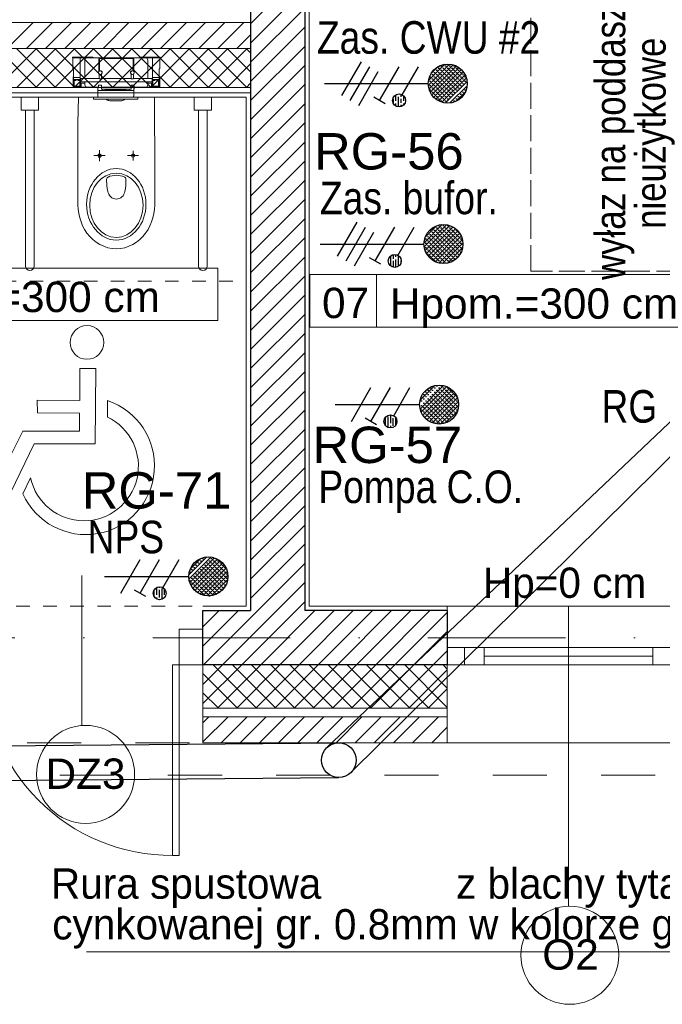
# Model space of a CAD drawing. Header units: metres. Extents: x 10441 to 19716, y -6570 to 1447.
# Tile 27 of 57: x 15900 to 16196, y -4410 to -3956. Entities that reach past the tile are written whole.
import ezdxf
from ezdxf.enums import TextEntityAlignment as Align

# ---------------------------------------------------------------- set-up
doc = ezdxf.new("R2010")
doc.units = ezdxf.units.M
doc.header["$MEASUREMENT"] = 0
for name, pattern in [('8', [0.5, 0.25, -0.25]), ('ACAD_ISO02W100', [15, 12, -3]), ('CONTINOUS', [0]), ('DASHDOT', [25.4, 12.7, -6.35, 0, -6.35])]:
    doc.linetypes.add(name, pattern=pattern)
for name, color, linetype, lineweight in [('#elektryczne', 8, 'Continuous', 20), ('A_DRZWI', 8, 'Continuous', 5), ('A_HACZE', 8, 'Continuous', 5), ('A_OPISY', 8, 'Continuous', 18), ('A_OSIE', 8, 'Continuous', 13), ('A_OZACZENIE DRZWI', 8, 'Continuous', 13), ('A_OZNACZENIA OKIEN', 8, 'Continuous', 13), ('A_PROJEKTOWANE ŚCIANY MUROWANE NOŚNE', 8, 'Continuous', 30), ('A_SCIANY DZIALOWE', 8, 'Continuous', 15), ('A_SCIANY DZIALOWE GK', 8, 'Continuous', 5), ('A_STAL CIENKIE', 8, 'Continuous', 0), ('A_STOLARKA', 8, 'Continuous', 5), ('A_TABELKI POM.', 8, 'Continuous', 20), ('A_TYNK', 8, 'Continuous', 5), ('A_WYMIARY WEWNETRZNE', 8, 'Continuous', 18), ('A_WYPOSAZENIE', 8, 'Continuous', 5), ('A_WYPOSAŻENIE SANITARNE', 8, 'Continuous', 5), ('EB_obwody', 8, 'Continuous', 13)]:
    doc.layers.add(name, color=color, linetype=linetype, lineweight=lineweight)
doc.layers.add('_UWAGI', color=8, linetype='Continuous', lineweight=70, plot=False)
doc.layers.add('EB_gniazda', color=1, linetype='Continuous')
doc.styles.add('ARIAL', font='arial.ttf')
doc.styles.add('GENERATED_STYLE_2', font='ARIALN.TTF')
doc.styles.add('m1_romans', font='romans.shx', dxfattribs={"width": 0.8})
doc.styles.add('opisy okien', font='txt', dxfattribs={"height": 15})

# ---------------------------------------------------------------- blocks, each defined once
blk = doc.blocks.new('A$C20F03394')
at = {"layer": 'A_WYPOSAŻENIE SANITARNE', "lineweight": 0}
for points in [[(0.1755, 0), (0.1769, -0.1196), (0.178, -0.2392), (0.1783, -0.4783), (0.1776, -0.4982), (0.1759, -0.5178), (0.1727, -0.5374), (0.1685, -0.5566), (0.1626, -0.5755), (0.1552, -0.5941), (0.1462, -0.6115), (0.1353, -0.6283), (0.1227, -0.6434), (0.1084, -0.6573), (0.0927, -0.6696), (0.0759, -0.6801), (0.058, -0.6885), (0.0392, -0.6948), (0.0196, -0.6986), (0, -0.7), (-0.0199, -0.6986), (-0.0395, -0.6948), (-0.0584, -0.6885), (-0.0762, -0.6801), (-0.093, -0.6696), (-0.1087, -0.6573), (-0.1227, -0.6434), (-0.1357, -0.6283), (-0.1465, -0.6115), (-0.1556, -0.5941), (-0.1629, -0.5755), (-0.1689, -0.5566), (-0.1731, -0.5374), (-0.1759, -0.5178), (-0.1776, -0.4982), (-0.1783, -0.4783), (-0.178, -0.2392), (-0.1773, -0.1196), (-0.1755, 0)], [(-0.1755, 0), (0.1755, 0)]]:
    blk.add_lwpolyline(points, dxfattribs=at)
at = {"layer": 'A_WYPOSAŻENIE SANITARNE'}
for points in [[(-0.1038, -0.2699), (-0.0514, -0.2699)], [(-0.0776, -0.2446), (-0.0776, -0.2955)], [(0.051, -0.2699), (0.1024, -0.2699)], [(0.0773, -0.2475), (0.0773, -0.293)]]:
    blk.add_lwpolyline(points, dxfattribs=at)
at = {"layer": 'A_WYPOSAŻENIE SANITARNE', "lineweight": 0}
for points in [[(-0.0776, -0.2773), (-0.0748, -0.2769), (-0.0724, -0.2752), (-0.0706, -0.2727), (-0.0699, -0.2699), (-0.0706, -0.2671), (-0.0724, -0.2647), (-0.0748, -0.2629), (-0.0776, -0.2622), (-0.0804, -0.2629), (-0.0829, -0.2647), (-0.0846, -0.2671), (-0.085, -0.2699), (-0.0846, -0.2727), (-0.0829, -0.2752), (-0.0804, -0.2769)], [(-0.0448, -0.379), (-0.0444, -0.3759), (-0.043, -0.3731), (-0.0413, -0.3706), (-0.0385, -0.3689), (-0.0294, -0.3654), (-0.0196, -0.3629), (-0.0098, -0.3612), (0, -0.3608), (0.0098, -0.3612), (0.0196, -0.3629), (0.029, -0.3654), (0.0385, -0.3689), (0.0409, -0.3706), (0.043, -0.3731), (0.0441, -0.3759), (0.0444, -0.379), (0.0437, -0.4073), (0.0427, -0.4213), (0.0399, -0.4353), (0.0378, -0.4423), (0.0346, -0.4486), (0.0308, -0.4549), (0.0259, -0.4601), (0.0203, -0.4643), (0.014, -0.4675), (0.007, -0.4696), (0, -0.4703), (-0.0073, -0.4696), (-0.014, -0.4675), (-0.0206, -0.4643), (-0.0262, -0.4601), (-0.0308, -0.4549), (-0.0346, -0.4486), (-0.0378, -0.4423), (-0.0399, -0.4353), (-0.0427, -0.4213), (-0.0441, -0.4073)]]:
    blk.add_lwpolyline(points, close=True, dxfattribs=at)
blk.add_circle((0.0774, -0.2698), 0.00752, dxfattribs=at)
for centre, major_axis, ratio in [((-0.0002, -0.4948), (0, -0.165), 0.829441), ((0, -0.4991), (0, -0.1481), 0.831158)]:
    blk.add_ellipse(centre, major_axis=major_axis, ratio=ratio, start_param=0, end_param=6.283185, dxfattribs=at)
blk = doc.blocks.new('podkład')
at = {"layer": '_UWAGI', "color": 8, "linetype": 'ACAD_ISO02W100', "lineweight": 5}
for p, q in [((11953.18, -1827.04), (11953.18, -1707.04)), ((12023.18, -1827.04), (11953.18, -1827.04))]:
    blk.add_line(p, q, dxfattribs=at)
at = {"layer": 'A_DRZWI', "color": 8, "ltscale": 2}
for p, q in [((11790.78, -1992.2), (11801.79, -1992.2)), ((11790.78, -2008.7), (11790.78, -1992.2)), ((11801.79, -1992.2), (11801.79, -2008.7)), ((11787.78, -2096.7), (11787.78, -2008.7)), ((11787.78, -2008.7), (11790.78, -2008.7)), ((11801.79, -2008.7), (11790.78, -2008.7)), ((11790.78, -2008.7), (11790.78, -2096.7)), ((11790.78, -2096.7), (11787.78, -2096.7))]:
    blk.add_line(p, q, dxfattribs=at)
blk.add_arc((11787.08, -2010.35), 86.32, 178.9011, 270.4638, dxfattribs=at)
at = {"layer": 'A_HACZE', "color": 8, "linetype": 'Continuous'}
for p, q in [((11848.79, -1687.91), (11823.79, -1712.92)), ((11848.79, -1696.75), (11823.79, -1721.75)), ((11848.79, -1705.59), (11823.79, -1730.59)), ((11723.44, -1712.2), (11711.44, -1724.2)), ((11732.28, -1712.2), (11720.28, -1724.2)), ((11741.11, -1712.2), (11729.11, -1724.2)), ((11749.95, -1712.2), (11737.95, -1724.2)), ((11758.79, -1712.2), (11746.79, -1724.2)), ((11767.63, -1712.2), (11755.63, -1724.2)), ((11776.47, -1712.2), (11764.47, -1724.2)), ((11785.31, -1712.2), (11773.31, -1724.2)), ((11794.15, -1712.2), (11782.15, -1724.2)), ((11802.99, -1712.2), (11790.99, -1724.2)), ((11811.83, -1712.2), (11799.83, -1724.2)), ((11820.66, -1712.2), (11808.66, -1724.2)), ((11848.79, -1714.43), (11823.79, -1739.43)), ((11823.79, -1717.92), (11817.5, -1724.2)), ((11724.87, -1742.2), (11706.87, -1724.2)), ((11724.93, -1724.2), (11706.93, -1742.2)), ((11733.71, -1742.2), (11715.71, -1724.2)), ((11733.77, -1724.2), (11715.77, -1742.2)), ((11742.55, -1742.2), (11724.55, -1724.2)), ((11742.61, -1724.2), (11724.61, -1742.2)), ((11751.39, -1742.2), (11733.39, -1724.2)), ((11751.45, -1724.2), (11733.45, -1742.2)), ((11760.23, -1742.2), (11742.23, -1724.2)), ((11760.29, -1724.2), (11742.29, -1742.2)), ((11769.07, -1742.2), (11751.07, -1724.2)), ((11769.13, -1724.2), (11751.13, -1742.2)), ((11777.91, -1742.2), (11759.91, -1724.2)), ((11777.96, -1724.2), (11759.96, -1742.2)), ((11786.75, -1742.2), (11768.75, -1724.2)), ((11786.8, -1724.2), (11768.8, -1742.2)), ((11795.58, -1742.2), (11777.58, -1724.2)), ((11795.64, -1724.2), (11777.64, -1742.2)), ((11804.42, -1742.2), (11786.42, -1724.2)), ((11804.48, -1724.2), (11786.48, -1742.2)), ((11813.26, -1742.2), (11795.26, -1724.2)), ((11813.32, -1724.2), (11795.32, -1742.2)), ((11822.1, -1742.2), (11804.1, -1724.2)), ((11822.16, -1724.2), (11804.16, -1742.2)), ((11823.79, -1735.05), (11812.94, -1724.2)), ((11823.79, -1726.21), (11821.78, -1724.2)), ((11848.79, -1723.27), (11823.79, -1748.27)), ((11823.79, -1731.41), (11813, -1742.2)), ((11848.79, -1732.11), (11823.79, -1757.11)), ((11823.79, -1740.25), (11821.84, -1742.2)), ((11848.79, -1740.94), (11823.79, -1765.95)), ((11848.79, -1749.78), (11823.79, -1774.79)), ((11848.79, -1758.62), (11823.79, -1783.63)), ((11848.79, -1767.46), (11823.79, -1792.47)), ((11848.79, -1776.3), (11823.79, -1801.3)), ((11848.79, -1785.14), (11823.79, -1810.14)), ((11848.79, -1793.98), (11823.79, -1818.98)), ((11848.79, -1802.82), (11823.79, -1827.82)), ((11848.79, -1811.66), (11823.79, -1836.66)), ((11848.79, -1820.5), (11823.79, -1845.5)), ((11848.79, -1829.33), (11823.79, -1854.34)), ((11848.79, -1838.17), (11823.79, -1863.18)), ((11848.79, -1847.01), (11823.79, -1872.01)), ((11848.79, -1855.85), (11823.79, -1880.85)), ((11848.79, -1864.69), (11823.79, -1889.69)), ((11848.79, -1873.53), (11823.79, -1898.53)), ((11848.79, -1882.37), (11823.79, -1907.37)), ((11848.79, -1891.21), (11823.79, -1916.21)), ((11848.79, -1900.05), (11823.79, -1925.05)), ((11848.79, -1908.89), (11823.79, -1933.89)), ((11848.79, -1917.72), (11823.79, -1942.73)), ((11848.79, -1926.56), (11823.79, -1951.56)), ((11848.79, -1935.4), (11823.79, -1960.4)), ((11848.79, -1944.24), (11823.79, -1969.24)), ((11848.79, -1953.08), (11823.79, -1978.08)), ((11848.79, -1961.92), (11802.01, -2008.7)), ((11848.79, -1970.76), (11810.85, -2008.7)), ((11848.79, -1979.6), (11819.68, -2008.7)), ((11818.17, -1983.7), (11801.79, -2000.08)), ((11809.33, -1983.7), (11801.79, -1991.24)), ((11853.52, -1983.7), (11828.52, -2008.7)), ((11862.36, -1983.7), (11837.36, -2008.7)), ((11871.2, -1983.7), (11846.2, -2008.7)), ((11880.04, -1983.7), (11855.04, -2008.7)), ((11888.88, -1983.7), (11863.88, -2008.7)), ((11897.72, -1983.7), (11872.72, -2008.7)), ((11906.56, -1983.7), (11881.56, -2008.7)), ((11914.6, -1984.49), (11890.4, -2008.7)), ((11914.6, -1993.33), (11899.23, -2008.7)), ((11914.6, -2002.17), (11908.07, -2008.7)), ((11819.68, -2008.7), (11801.79, -2026.6)), ((11810.85, -2008.7), (11801.79, -2017.76)), ((11802.01, -2008.7), (11801.79, -2008.92)), ((11817.74, -2028.7), (11801.79, -2012.75)), ((11826.57, -2028.7), (11806.57, -2008.7)), ((11828.52, -2008.7), (11808.52, -2028.7)), ((11835.41, -2028.7), (11815.41, -2008.7)), ((11837.36, -2008.7), (11817.36, -2028.7)), ((11844.25, -2028.7), (11824.25, -2008.7)), ((11846.2, -2008.7), (11826.2, -2028.7)), ((11853.09, -2028.7), (11833.09, -2008.7)), ((11855.04, -2008.7), (11835.04, -2028.7)), ((11861.93, -2028.7), (11841.93, -2008.7)), ((11863.88, -2008.7), (11843.88, -2028.7)), ((11870.77, -2028.7), (11850.77, -2008.7)), ((11872.72, -2008.7), (11852.72, -2028.7)), ((11879.61, -2028.7), (11859.61, -2008.7)), ((11881.56, -2008.7), (11861.56, -2028.7)), ((11888.45, -2028.7), (11868.45, -2008.7)), ((11890.4, -2008.7), (11870.4, -2028.7)), ((11897.29, -2028.7), (11877.29, -2008.7)), ((11899.23, -2008.7), (11879.23, -2028.7)), ((11906.12, -2028.7), (11886.12, -2008.7)), ((11908.07, -2008.7), (11888.07, -2028.7)), ((11914.6, -2028.34), (11894.96, -2008.7)), ((11914.6, -2011.01), (11896.91, -2028.7)), ((11914.6, -2019.5), (11903.8, -2008.7)), ((11914.6, -2010.66), (11912.64, -2008.7)), ((11808.9, -2028.7), (11801.79, -2021.59)), ((11914.6, -2019.85), (11905.75, -2028.7)), ((11914.6, -2028.69), (11914.59, -2028.7)), ((11813.36, -2032.7), (11801.79, -2044.28)), ((11804.52, -2032.7), (11801.79, -2035.44)), ((11822.2, -2032.7), (11810.2, -2044.7)), ((11831.04, -2032.7), (11819.04, -2044.7)), ((11839.88, -2032.7), (11827.88, -2044.7)), ((11848.72, -2032.7), (11836.72, -2044.7)), ((11857.56, -2032.7), (11845.56, -2044.7)), ((11866.4, -2032.7), (11854.4, -2044.7)), ((11875.23, -2032.7), (11863.23, -2044.7)), ((11884.07, -2032.7), (11872.07, -2044.7)), ((11892.91, -2032.7), (11880.91, -2044.7)), ((11901.75, -2032.7), (11889.75, -2044.7)), ((11910.59, -2032.7), (11898.59, -2044.7)), ((11914.6, -2037.52), (11907.43, -2044.7))]:
    blk.add_line(p, q, dxfattribs=at)
at = {"layer": 'A_OPISY', "color": 8, "linetype": 'CONTINOUS', "ltscale": 0.1}
blk.add_lwpolyline([(12061.3, -2057.2), (12061.3, -2141.18), (11747.98, -2141.18)], dxfattribs=at)
at = {"layer": 'A_OSIE', "color": 8, "linetype": 'DASHDOT', "ltscale": 5}
blk.add_line((14256.99, -1996.2), (10108.73, -1996.2), dxfattribs=at)
at = {"layer": 'A_OZACZENIE DRZWI', "color": 8}
blk.add_line((11745.78, -2036.45), (11745.78, -1967.43), dxfattribs=at)
at = {"layer": 'A_OZNACZENIA OKIEN', "color": 8}
blk.add_line((11970.6, -2120.21), (11970.6, -1981.7), dxfattribs=at)
at = {"layer": 'A_PROJEKTOWANE ŚCIANY MUROWANE NOŚNE', "color": 8}
for p, q in [((11823.79, -1575.7), (11823.79, -1983.7)), ((11848.79, -1575.7), (11848.79, -1983.7)), ((11801.79, -2008.7), (11801.79, -1983.7)), ((11801.79, -1983.7), (11823.79, -1983.7)), ((11914.6, -1983.7), (11848.79, -1983.7)), ((11914.6, -1983.7), (11914.6, -2008.7)), ((11914.6, -2008.7), (11801.79, -2008.7))]:
    blk.add_line(p, q, dxfattribs=at)
at = {"layer": 'A_SCIANY DZIALOWE', "color": 8}
for p, q in [((11823.79, -1712.2), (11603.79, -1712.2)), ((11823.79, -1724.2), (11603.79, -1724.2))]:
    blk.add_line(p, q, dxfattribs=at)
at = {"layer": 'A_SCIANY DZIALOWE GK', "color": 8}
for p, q in [((11823.79, -1742.2), (11603.79, -1742.2)), ((11823.79, -1744.7), (11603.79, -1744.7))]:
    blk.add_line(p, q, dxfattribs=at)
at = {"layer": 'A_STAL CIENKIE', "color": 8, "linetype": '8', "ltscale": 100}
for p, q in [((10470.62, -2044.7), (13910.62, -2044.7)), ((13910.62, -2059.7), (10470.62, -2059.7))]:
    blk.add_line(p, q, dxfattribs=at)
at = {"layer": 'A_STOLARKA', "color": 8}
for p, q in [((12026.6, -1981.7), (11914.6, -1981.7)), ((11914.6, -1981.7), (11914.6, -2044.7)), ((11914.6, -2000.7), (12026.6, -2000.7)), ((11922.6, -2000.7), (11914.6, -2000.7)), ((11914.6, -2000.7), (11914.6, -2008.7)), ((11922.6, -2008.7), (11922.6, -2000.7)), ((11931.6, -2000.7), (11922.6, -2000.7)), ((11922.6, -2000.7), (11922.6, -2008.7)), ((11931.6, -2008.7), (11931.6, -2000.7)), ((12018.6, -2000.7), (12009.6, -2000.7)), ((12009.6, -2000.7), (12009.6, -2008.7)), ((11931.6, -2004.7), (12009.6, -2004.7)), ((11914.6, -2008.7), (11918.6, -2008.7)), ((11914.6, -2008.7), (11922.6, -2008.7)), ((11922.6, -2008.7), (12026.6, -2008.7)), ((11922.6, -2008.7), (11931.6, -2008.7)), ((12009.6, -2008.7), (12018.6, -2008.7)), ((11914.6, -2044.7), (12026.6, -2044.7))]:
    blk.add_line(p, q, dxfattribs=at)
at = {"layer": 'A_TYNK', "color": 8}
for p, q in [((11821.79, -1746.7), (11605.79, -1746.7)), ((11821.79, -1981.7), (11821.79, -1746.7)), ((11801.79, -1981.7), (11821.79, -1981.7))]:
    blk.add_line(p, q, dxfattribs=at)
at = {"layer": 'A_TYNK', "color": 8, "linetype": 'Continuous'}
for p, q in [((11801.79, -2008.7), (11801.79, -2028.7)), ((11914.6, -2008.7), (11914.6, -2044.7)), ((11914.6, -2028.7), (11801.79, -2028.7)), ((11801.79, -2028.7), (11801.79, -2044.7)), ((11914.6, -2028.7), (11801.79, -2028.7)), ((11914.6, -2032.7), (11801.79, -2032.7)), ((11914.6, -2044.7), (11801.79, -2044.7))]:
    blk.add_line(p, q, dxfattribs=at)
at = {"layer": 'A_WYMIARY WEWNETRZNE', "color": 8, "linetype": 'Continuous'}
for p, q in [((11611.75, -1825.58), (11808.73, -1825.58)), ((11808.73, -1825.58), (11808.73, -1849.8)), ((11851.12, -1852.86), (11851.12, -1828.64)), ((11851.12, -1828.64), (12048.1, -1828.64)), ((11881.99, -1828.64), (11881.99, -1852.86)), ((11808.73, -1849.8), (11611.75, -1849.8)), ((12048.1, -1852.86), (11851.12, -1852.86))]:
    blk.add_line(p, q, dxfattribs=at)
for centre in [(11747.59, -2059.29), (11971.21, -2142.74)]:
    blk.add_circle(centre, 22.63, dxfattribs=at)
at = {"layer": 'A_WYPOSAZENIE', "color": 8}
for p, q in [((11850.79, -1577.7), (11850.79, -1981.7)), ((11850.79, -1981.7), (11914.6, -1981.7))]:
    blk.add_line(p, q, dxfattribs=at)
at = {"layer": 'A_WYPOSAZENIE', "color": 8, "linetype": '8', "lineweight": 0, "ltscale": 25}
blk.add_lwpolyline([(11821.79, -1981.7), (11671.79, -1981.7), (11671.79, -1831.7), (11821.79, -1831.7)], close=True, dxfattribs=at)
at = {"layer": 'A_WYPOSAZENIE', "color": 8, "linetype": 'CONTINOUS', "lineweight": 0}
blk.add_lwpolyline([(11718.58, -1900.8), (11744.8, -1900.93), (11744.84, -1892.53), (11725.31, -1892.42), (11725.21, -1886.61), (11744.87, -1886.71), (11744.95, -1871.88), (11752.25, -1871.92), (11752.06, -1906.78), (11723.87, -1906.64), (11713.12, -1928.96), (11697.2, -1923.44), (11699.33, -1917.64), (11708.59, -1920.9), (11715.46, -1906.96)], close=True, dxfattribs=at)
at = {"layer": 'A_WYPOSAZENIE', "color": 8, "linetype": 'CONTINOUS'}
blk.add_lwpolyline([(11757.69, -1894.33, -1.599308), (11722.18, -1922.45), (11718.68, -1929.77, 1.533503), (11757.73, -1886.78)], format="xyb", close=True, dxfattribs=at)
blk.add_circle((11748.23, -1859.94), 7.77, dxfattribs=at)
at = {"layer": 'A_WYPOSAŻENIE SANITARNE', "color": 8, "lineweight": 9}
for p, q in [((11741.49, -1728.2), (11741.49, -1728.6)), ((11750.99, -1728.2), (11741.49, -1728.2)), ((11750.99, -1728.6), (11741.49, -1728.6)), ((11741.64, -1733.6), (11741.64, -1728.6)), ((11746.29, -1728.6), (11745.14, -1728.6)), ((11745.14, -1737.6), (11745.14, -1728.6)), ((11746.29, -1728.6), (11748.29, -1728.6)), ((11747.29, -1729.6), (11747.29, -1738.1)), ((11754.19, -1728.6), (11748.29, -1728.6)), ((11750.99, -1728.2), (11750.99, -1728.6)), ((11753.69, -1734.8), (11753.69, -1729.1)), ((11753.99, -1728.9), (11753.99, -1734.59)), ((11769.59, -1728.9), (11753.99, -1728.9)), ((11754.19, -1728.6), (11769.39, -1728.6)), ((11775.29, -1728.6), (11769.39, -1728.6)), ((11769.59, -1734.59), (11769.59, -1728.9)), ((11769.89, -1729.1), (11769.89, -1734.8)), ((11782.09, -1728.2), (11772.59, -1728.2)), ((11772.59, -1728.2), (11772.59, -1728.6)), ((11782.09, -1728.6), (11772.59, -1728.6)), ((11775.29, -1728.6), (11777.29, -1728.6)), ((11776.29, -1738.1), (11776.29, -1729.6)), ((11778.44, -1728.6), (11777.29, -1728.6)), ((11778.44, -1737.6), (11778.44, -1728.6)), ((11781.94, -1733.6), (11781.94, -1728.6)), ((11782.09, -1728.2), (11782.09, -1728.6)), ((11742.04, -1733.6), (11741.64, -1733.6)), ((11742.04, -1737.6), (11742.04, -1733.6)), ((11753.72, -1734.8), (11753.69, -1734.8)), ((11753.99, -1734.8), (11753.86, -1734.8)), ((11753.99, -1734.71), (11753.99, -1734.8)), ((11769.59, -1734.8), (11769.59, -1734.71)), ((11769.72, -1734.8), (11769.59, -1734.8)), ((11769.89, -1734.8), (11769.86, -1734.8)), ((11781.54, -1737.6), (11781.54, -1733.6)), ((11781.54, -1733.6), (11781.94, -1733.6)), ((11741.79, -1738.55), (11742.04, -1738.3)), ((11741.79, -1738.6), (11741.79, -1738.55)), ((11741.79, -1742.1), (11741.79, -1738.6)), ((11741.79, -1738.6), (11745.29, -1738.6)), ((11741.89, -1737.3), (11742.04, -1737.3)), ((11741.89, -1738.45), (11741.89, -1737.3)), ((11741.94, -1741.95), (11741.94, -1738.75)), ((11741.94, -1738.75), (11745.14, -1738.75)), ((11742.04, -1737.6), (11745.14, -1737.6)), ((11742.04, -1737.6), (11742.04, -1738.6)), ((11742.04, -1738.3), (11742.04, -1738.6)), ((11742.09, -1741.9), (11742.09, -1738.9)), ((11742.09, -1738.9), (11743.09, -1738.9)), ((11743.09, -1739.1), (11742.29, -1739.1)), ((11742.29, -1739.1), (11742.29, -1741.7)), ((11743.09, -1738.9), (11743.09, -1739.1)), ((11744.09, -1738.9), (11745.09, -1738.9)), ((11744.09, -1739.1), (11744.09, -1738.9)), ((11744.89, -1739.1), (11744.09, -1739.1)), ((11744.89, -1741.7), (11744.89, -1739.1)), ((11745.04, -1737.6), (11745.04, -1738.6)), ((11745.09, -1738.9), (11745.09, -1741.9)), ((11745.14, -1738.75), (11745.14, -1741.95)), ((11745.29, -1738.1), (11745.29, -1738.6)), ((11745.29, -1738.1), (11753.89, -1738.1)), ((11745.29, -1738.6), (11745.29, -1742.1)), ((11745.29, -1739.7), (11778.29, -1739.7)), ((11745.29, -1740.3), (11747.29, -1740.3)), ((11745.59, -1742.1), (11745.59, -1740.3)), ((11747.29, -1739.7), (11747.29, -1741.1)), ((11753.89, -1736.41), (11753.89, -1738.2)), ((11753.89, -1738.2), (11754.89, -1738.2)), ((11754.89, -1738.2), (11754.89, -1736.41)), ((11754.89, -1738.1), (11768.69, -1738.1)), ((11768.69, -1738.2), (11768.69, -1736.41)), ((11769.69, -1738.2), (11768.69, -1738.2)), ((11769.69, -1736.41), (11769.69, -1738.2)), ((11769.69, -1738.1), (11778.29, -1738.1)), ((11776.29, -1741.1), (11776.29, -1739.7)), ((11776.29, -1740.3), (11778.29, -1740.3)), ((11777.99, -1740.3), (11777.99, -1742.1)), ((11778.29, -1738.1), (11778.29, -1738.6)), ((11778.29, -1738.6), (11781.79, -1738.6)), ((11778.29, -1742.1), (11778.29, -1738.6)), ((11781.54, -1737.6), (11778.44, -1737.6)), ((11778.44, -1741.95), (11778.44, -1738.75)), ((11778.44, -1738.75), (11781.64, -1738.75)), ((11778.49, -1738.9), (11779.49, -1738.9)), ((11778.49, -1741.9), (11778.49, -1738.9)), ((11778.54, -1737.6), (11778.54, -1738.6)), ((11778.69, -1739.1), (11778.69, -1741.7)), ((11779.49, -1739.1), (11778.69, -1739.1)), ((11779.49, -1738.9), (11779.49, -1739.1)), ((11780.49, -1739.1), (11780.49, -1738.9)), ((11780.49, -1738.9), (11781.49, -1738.9)), ((11781.29, -1739.1), (11780.49, -1739.1)), ((11781.29, -1741.7), (11781.29, -1739.1)), ((11781.49, -1738.9), (11781.49, -1741.9)), ((11781.54, -1737.34), (11781.81, -1737.34)), ((11781.54, -1737.6), (11781.54, -1738.6)), ((11781.64, -1738.75), (11781.64, -1741.95)), ((11781.79, -1738.6), (11781.79, -1742.1)), ((11781.81, -1737.34), (11781.81, -1742.14)), ((11745.29, -1742.1), (11741.79, -1742.1)), ((11745.14, -1741.95), (11741.94, -1741.95)), ((11745.09, -1741.9), (11742.09, -1741.9)), ((11742.29, -1741.7), (11744.89, -1741.7)), ((11745.29, -1742.1), (11745.59, -1742.1)), ((11745.59, -1742.1), (11748.29, -1742.1)), ((11748.29, -1742.1), (11753.49, -1742.1)), ((11753.24, -1746.33), (11753.24, -1742.1)), ((11753.26, -1743.6), (11753.26, -1746.7)), ((11753.3, -1743.6), (11753.26, -1743.6)), ((11753.3, -1743.6), (11753.3, -1746.7)), ((11753.44, -1743.6), (11753.3, -1743.6)), ((11753.44, -1743.6), (11769.45, -1743.6)), ((11753.49, -1741.2), (11753.49, -1742.1)), ((11753.49, -1741.2), (11754.99, -1741.2)), ((11754.99, -1742.1), (11754.99, -1741.2)), ((11754.99, -1743.1), (11754.99, -1742.1)), ((11754.99, -1742.1), (11768.59, -1742.1)), ((11754.99, -1743.1), (11768.59, -1743.1)), ((11755.24, -1743.1), (11755.24, -1743.6)), ((11756.61, -1743.4), (11756.61, -1743.1)), ((11756.61, -1743.6), (11756.61, -1743.4)), ((11766.21, -1743.4), (11756.61, -1743.4)), ((11766.21, -1743.4), (11756.61, -1743.4)), ((11766.21, -1743.1), (11766.21, -1743.4)), ((11766.21, -1743.4), (11766.21, -1743.6)), ((11767.81, -1743.6), (11767.81, -1743.1)), ((11768.59, -1742.1), (11768.59, -1741.2)), ((11768.59, -1741.2), (11770.09, -1741.2)), ((11768.59, -1743.1), (11768.59, -1742.1)), ((11769.75, -1743.6), (11769.45, -1743.6)), ((11769.75, -1743.6), (11769.76, -1743.6)), ((11769.81, -1741.2), (11769.81, -1746.23)), ((11770.09, -1742.1), (11769.81, -1742.1)), ((11769.81, -1743.1), (11770.09, -1743.1)), ((11770.09, -1741.2), (11770.09, -1742.1)), ((11770.09, -1742.1), (11775.29, -1742.1)), ((11770.09, -1743.1), (11770.09, -1742.1)), ((11772.31, -1742.14), (11772.31, -1742.1)), ((11781.81, -1742.14), (11772.31, -1742.14)), ((11775.29, -1742.1), (11777.99, -1742.1)), ((11777.99, -1742.1), (11778.29, -1742.1)), ((11781.79, -1742.1), (11778.29, -1742.1)), ((11781.64, -1741.95), (11778.44, -1741.95)), ((11781.49, -1741.9), (11778.49, -1741.9)), ((11778.69, -1741.7), (11781.29, -1741.7)), ((11751.19, -1746.7), (11751.19, -1747.5)), ((11751.99, -1746.7), (11751.19, -1746.7)), ((11751.39, -1747.7), (11751.99, -1747.7)), ((11751.99, -1746.7), (11770.89, -1746.7)), ((11751.99, -1747.7), (11770.89, -1747.7)), ((11753.26, -1746.35), (11753.24, -1746.33)), ((11753.26, -1746.33), (11753.24, -1746.33)), ((11759.17, -1748.4), (11759.24, -1748.4)), ((11759.24, -1748.4), (11759.27, -1748.4)), ((11759.27, -1748.4), (11763.55, -1748.4)), ((11763.55, -1748.4), (11763.58, -1748.4)), ((11763.58, -1748.4), (11763.65, -1748.4)), ((11769.81, -1746.23), (11769.76, -1746.28)), ((11769.81, -1746.23), (11769.76, -1746.23)), ((11769.78, -1746.26), (11769.78, -1746.7)), ((11771.69, -1746.7), (11770.89, -1746.7)), ((11770.89, -1747.7), (11771.49, -1747.7)), ((11771.49, -1747.7), (11771.53, -1747.7)), ((11771.69, -1746.7), (11771.73, -1746.7)), ((11771.73, -1746.7), (11771.73, -1747.5)), ((11719.79, -1752.7), (11719.79, -1824.71)), ((11723.79, -1752.7), (11723.79, -1824.69)), ((11799.79, -1752.7), (11799.79, -1824.71)), ((11803.79, -1752.7), (11803.79, -1824.69))]:
    blk.add_line(p, q, dxfattribs=at)
for points in [[(11725.79, -1746.7), (11725.79, -1752.7), (11717.79, -1752.7), (11717.79, -1746.7)], [(11805.79, -1746.7), (11805.79, -1752.7), (11797.79, -1752.7), (11797.79, -1746.7)]]:
    blk.add_lwpolyline(points, close=True, dxfattribs=at)
at = {"layer": 'A_WYPOSAŻENIE SANITARNE', "color": 8, "lineweight": 9, "flags": 128}
blk.add_lwpolyline([(11759.24, -1748.4), (11759.22, -1748.4), (11759.19, -1748.4)], dxfattribs=at)
at = {"layer": 'A_WYPOSAŻENIE SANITARNE', "color": 8, "lineweight": 9}
for centre, radius, start, end in [((11748.29, -1729.6), 1, 90, 180), ((11754.19, -1729.1), 0.5, 90, 180), ((11769.39, -1729.1), 0.5, 0, 90), ((11775.29, -1729.6), 1, 0, 90), ((11754.39, -1735.4), 0.9, 138.1897, 242.734), ((11754.39, -1735.4), 0.8, 131.4096, 120), ((11754.39, -1735.4), 0.9, 297.266, 116.3878), ((11769.19, -1735.4), 0.9, 63.6122, 242.734), ((11769.19, -1735.4), 0.8, 60, 48.5904), ((11769.19, -1735.4), 0.9, 297.266, 41.8103), ((11754.19, -1736.41), 0.3, 135.0482, 180), ((11754.59, -1736.41), 0.3, 0, 44.9518), ((11768.99, -1736.41), 0.3, 135.0482, 180), ((11769.39, -1736.41), 0.3, 0, 44.9518), ((11748.29, -1741.1), 1, 180, 270), ((11775.29, -1741.1), 1, 270, 0), ((11751.39, -1747.5), 0.2, 179.9994, 270.0002), ((11759.17, -1744.4), 4, 235.5885, 266.4717), ((11758.99, -1745.36), 2.99, 231.5531, 258.2894), ((11759.24, -1744.99), 3.41, 232.6053, 270.5429), ((11759.17, -1744.4), 4, 269.3495, 270), ((11763.59, -1745.01), 3.39, 269.443, 307.4873), ((11763.61, -1744.99), 3.41, 269.4775, 307.3533), ((11763.65, -1744.4), 4, 270, 304.4115), ((11771.53, -1747.5), 0.2, 270.0001, 0.0002), ((11721.79, -1824.7), 2, 180.3016, 0.3016), ((11801.79, -1824.7), 2, 180.3016, 0.3016)]:
    blk.add_arc(centre, radius, start, end, dxfattribs=at)
at = {"layer": 'A_WYPOSAŻENIE SANITARNE', "color": 8, "xscale": 100, "yscale": 100, "zscale": 100}
blk.add_blockref('A$C20F03394', (11761.79, -1746.7), dxfattribs=at)
at = {"layer": 'A_OPISY', "color": 8, "linetype": 'Continuous', "lineweight": 18, "style": 'GENERATED_STYLE_2'}
for s, p in [('wyłaz na poddasze', (11996.79, -1831.06)), ('nieużytkowe', (12015.45, -1807.49))]:
    blk.add_text(s, height=14, rotation=90, dxfattribs=at).set_placement(p)
at = {"layer": 'A_OPISY', "color": 8, "linetype": 'Continuous', "lineweight": 18, "style": 'opisy okien'}
for s, p in [('Rura spustowa ', (11731.58, -2116.64)), (' z blachy tytanowo', (11913.43, -2116.64)), ('cynkowanej gr. 0.8mm w kolorze grafitowym', (11732.19, -2135.44))]:
    blk.add_text(s, height=14, dxfattribs=at).set_placement(p)
at = {"layer": 'A_OZACZENIE DRZWI', "color": 8, "ltscale": 0.1, "style": 'm1_romans', "width": 0.8}
for rotation, p in [(98.4861, (12735.07, -773.13)), (360, (12573.8, -1012.7)), (90, (11565.29, -1150.14)), (90, (11872.29, -1150.14)), (90, (12230.03, -1245.64)), (90, (12385.87, -1249.44)), (90, (11565.29, -1370.89)), (90, (11872.29, -1370.89)), (90, (12230.03, -1370.89)), (90, (12389.3, -1370.89)), (90, (11748.79, -1556.15)), (90, (11986.6, -1556.15)), (90, (12389.3, -1556.15)), (360, (12235.05, -1664.2)), (360, (12235.05, -1880.2)), (90, (11745.78, -2001.94))]:
    blk.add_attdef('SZEROKOSC', text='', height=10, rotation=rotation, dxfattribs=at).set_placement(p, align=Align.BOTTOM_CENTER)
for rotation, p in [(98.4861, (12738.56, -773.47)), (360, (12572.95, -1016.09)), (90, (11568.68, -1150.99)), (90, (11875.68, -1150.99)), (90, (12233.42, -1246.49)), (90, (12389.27, -1250.29)), (90, (11568.68, -1371.74)), (90, (11875.68, -1371.74)), (90, (12233.42, -1371.74)), (90, (12392.69, -1371.74)), (90, (11752.19, -1557)), (90, (11990, -1557)), (90, (12392.69, -1557)), (360, (12234.2, -1667.59)), (360, (12234.2, -1883.59)), (90, (11749.18, -2002.79))]:
    blk.add_attdef('WYSOKOSC', text='', height=10, rotation=rotation, dxfattribs=at).set_placement(p, align=Align.TOP_CENTER)
at = {"layer": 'A_OZNACZENIA OKIEN', "color": 8, "linetype": 'Continuous', "lineweight": 18}
for s, style, p in [('Hpom.=300 cm', 'ARIAL', (11648.74, -1845.91)), ('Hpom.=300 cm', 'ARIAL', (11888.11, -1848.98)), ('Hp=0 cm', 'opisy okien', (11931.05, -1977.81)), ('DZ3', 'ARIAL', (11729.09, -2065.94)), ('O2', 'ARIAL', (11958.49, -2149.4))]:
    blk.add_text(s, height=14, dxfattribs=dict(at, style=style)).set_placement(p)
at = {"layer": 'A_OZNACZENIA OKIEN', "color": 8, "ltscale": 0.1, "style": 'm1_romans', "width": 0.8}
for rotation, p in [(278.8676, (13403.28, -587.56)), (278.8676, (13013.44, -645.27)), (278.8676, (12475.3, -724.92)), (278.8676, (12253.72, -757.72)), (0, (14011.09, -903.42)), (278.8676, (11051.11, -935.72)), (278.8676, (10670.26, -992.09)), (0, (14011.09, -1578.09)), (90, (10823, -2081.55)), (90, (11208, -2081.55)), (90, (11974, -2081.55)), (90, (13179.19, -2081.55)), (90, (13543.19, -2081.55))]:
    blk.add_attdef('WYSOKOSC', text='', height=10, rotation=rotation, dxfattribs=at).set_placement(p, align=Align.TOP_CENTER)
for rotation, p in [(278.8676, (13373.71, -593.04)), (278.8676, (12983.87, -650.74)), (278.8676, (12445.73, -730.4)), (278.8676, (12224.15, -763.19)), (0, (14017.48, -900.03)), (278.8676, (11021.54, -941.2)), (278.8676, (10640.69, -997.57)), (0, (14017.48, -1574.7)), (90, (10819.6, -2080.7)), (90, (11204.6, -2080.7)), (90, (11970.6, -2080.7)), (90, (13175.8, -2080.7)), (90, (13539.8, -2080.7))]:
    blk.add_attdef('SZEROKOSC', text='', height=10, rotation=rotation, dxfattribs=at).set_placement(p, align=Align.BOTTOM_CENTER)
at = {"layer": 'A_TABELKI POM.', "color": 8, "linetype": 'Continuous', "lineweight": 18, "style": 'ARIAL'}
blk.add_text('07', height=14, dxfattribs=at).set_placement((11856.78, -1848.68))
blk = doc.blocks.new('*U240')
at = {"layer": 'EB_gniazda', "lineweight": 30}
h = blk.add_hatch(dxfattribs=at)
h.set_pattern_fill('SACNCR', color=256, scale=0.6)
h.set_pattern_definition([(45, (-89913871.3582, -54760209.8609), (-1.01027881, 1.01027881), []), (45, (-89913870.3479, -54760209.8609), (-1.01027881, 1.01027881), [0, -1.42875])])
h.paths.add_polyline_path([(-89923565.12, -54758680.45, 1), (-89923583.12, -54758680.45, 1)])
h = blk.add_hatch(dxfattribs=at)
h.set_pattern_fill('GOST_WOOD', color=256, scale=0.6)
h.set_pattern_definition([(90, (-89913909.126, -54760069.3914), (3.6, -2e-16), [6, -1.2]), (90, (-89913907.926, -54760070.5914), (3.6, -2e-16), [3.6, -0.9, 1.8, -0.9]), (90, (-89913906.726, -54760072.3914), (3.6, -2e-16), [6, -1.2])])
h.paths.add_polyline_path([(-89923593.62, -54758688.24, 1), (-89923599.62, -54758688.24, 1)])
for p, q in [((-89923623.02, -54758685.99), (-89923614.02, -54758670.4)), ((-89923619.12, -54758688.24), (-89923610.12, -54758672.65)), ((-89923615.23, -54758690.49), (-89923606.23, -54758674.9)), ((-89923605.62, -54758688.24), (-89923596.62, -54758672.65)), ((-89923595.12, -54758685.64), (-89923587.62, -54758672.65)), ((-89923631.12, -54758680.45), (-89923583.12, -54758680.45)), ((-89923603.03, -54758689.74), (-89923608.22, -54758686.74))]:
    blk.add_line(p, q, dxfattribs=at)
for centre, radius in [((-89923574.12, -54758680.45), 9), ((-89923596.62, -54758688.24), 3)]:
    blk.add_circle(centre, radius, dxfattribs=at)
blk = doc.blocks.new('*U241')
at = {"layer": 'EB_gniazda', "lineweight": 30}
h = blk.add_hatch(dxfattribs=at)
h.set_pattern_fill('SACNCR', color=256, scale=0.6)
h.set_pattern_definition([(45, (-89913880.3582, -54760156.4247), (-1.01027881, 1.01027881), []), (45, (-89913879.3479, -54760156.4247), (-1.01027881, 1.01027881), [0, -1.42875])])
h.paths.add_polyline_path([(-89923574.12, -54758627.01, 1), (-89923592.12, -54758627.01, 1)])
h = blk.add_hatch(dxfattribs=at)
h.set_pattern_fill('GOST_WOOD', color=256, scale=0.6)
h.set_pattern_definition([(90, (-89913880.358, -54760156.4247), (3.6, -2e-16), [6, -1.2]), (90, (-89913879.158, -54760157.6247), (3.6, -2e-16), [3.6, -0.9, 1.8, -0.9]), (90, (-89913877.958, -54760159.4247), (3.6, -2e-16), [6, -1.2])])
h.paths.add_polyline_path([(-89923602.62, -54758634.8, 1), (-89923608.62, -54758634.8, 1)])
for p, q in [((-89923623.62, -54758634.8), (-89923614.62, -54758619.22)), ((-89923614.62, -54758634.8), (-89923605.62, -54758619.22)), ((-89923604.12, -54758632.21), (-89923596.62, -54758619.22)), ((-89923631.12, -54758627.01), (-89923592.12, -54758627.01)), ((-89923612.03, -54758636.3), (-89923617.22, -54758633.3))]:
    blk.add_line(p, q, dxfattribs=at)
for centre, radius in [((-89923583.12, -54758627.01), 9), ((-89923605.62, -54758634.8), 3)]:
    blk.add_circle(centre, radius, dxfattribs=at)

msp = doc.modelspace()

# ---------------------------------------------------------------- linework, layer by layer
at = {"layer": 'EB_gniazda', "color": 3, "linetype": 'Continuous'}
for p, q in [((16041.36, -4291.67), (16205.17, -4136.48)), ((16052.49, -4303.17), (16221.17, -4136.48)), ((15816.62, -4291.48), (16046.87, -4289.48)), ((15816.62, -4307.48), (16046.77, -4305.48))]:
    msp.add_line(p, q, dxfattribs=at)
msp.add_circle((16046.87, -4297.48), 8, dxfattribs=at)

# ---------------------------------------------------------------- block references
at = {"layer": '#elektryczne', "color": 8, "linetype": 'Continuous', "lineweight": 18}
msp.add_blockref('podkład', (4182.37, -2244.78), dxfattribs=at)
at = {"layer": 'EB_gniazda', "linetype": 'Continuous', "lineweight": 30}
for name, p in [('*U240', (89939671.33, 54754695.21)), ('*U240', (89939669.34, 54754621.14)), ('*U241', (89939676.35, 54754493.65)), ('*U241', (89939569.78, 54754414.33))]:
    msp.add_blockref(name, p, dxfattribs=at)

# ---------------------------------------------------------------- texts
at = {"layer": 'A_OPISY', "color": 0, "lineweight": 13, "char_height": 15, "width": 229.9369, "attachment_point": 5, "style": 'opisy okien'}
for s, insert in [('\\pxql,t4;{\\fArial Narrow|b0|i0|c238|p39;Zas. CWU #2}', (16151.77, -3964.05)), ('\\pxql,t4;{\\fArial Narrow|b0|i0|c238|p39;Zas. bufor.}', (16153.14, -4038.11)), ('\\pxql,t4;{\\fArial Narrow|b0|i0|c238|p39;RG}', (16283.15, -4134.31)), ('\\pxql,t4;{\\fArial Narrow|b0|i0|c238|p39;Pompa C.O.}', (16152.42, -4173.58)), ('\\pxql,t4;{\\fArial Narrow|b0|i0|c238|p39;NPS}', (16045.86, -4194.6))]:
    msp.add_mtext(s, dxfattribs=dict(at, insert=insert))
at = {"layer": 'EB_obwody', "color": 5, "style": 'ARIAL'}
for s, p in [('RG-56', (16035.44, -4024.9)), ('RG-57', (16034.71, -4160.36)), ('RG-71', (15928.15, -4181.39))]:
    msp.add_text(s, height=16.8, rotation=0, dxfattribs=at).set_placement(p)

doc.saveas('drawing.dxf')
